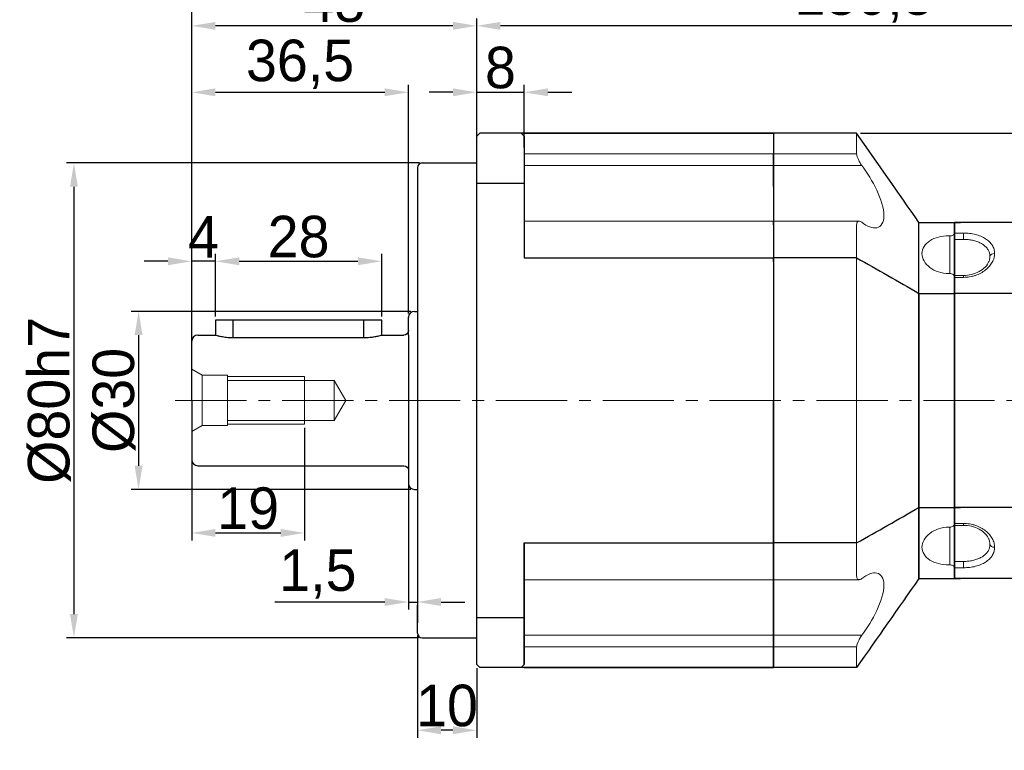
# Model space of a CAD drawing. Header units: millimetres. Extents: x 6034 to 6683, y -894 to -437.
# Tile 4 of 9: x 6212 to 6378, y -665 to -542. Entities that reach past the tile are written whole.
import ezdxf

# ---------------------------------------------------------------- set-up
doc = ezdxf.new("R2010")
doc.units = ezdxf.units.MM
doc.header["$PDSIZE"] = -5
doc.linetypes.add('点画线', pattern=[18, 12, -2, 2, -2])
doc.layers.get('0').update_dxf_attribs({"lineweight": 18})
doc.layers.get('Defpoints').update_dxf_attribs({"lineweight": 18})
for name, color, linetype, lineweight in [('7中心线层', 7, '点画线', 18), ('尺寸线层', 3, 'Continuous', 18), ('粗实线', 7, 'Continuous', 40), ('细实线', 7, 'Continuous', 18)]:
    doc.layers.add(name, color=color, linetype=linetype, lineweight=lineweight)
doc.styles.add('工程字', font='txt')
doc.dimstyles.new('ISO-25', dxfattribs={"dimtxt": 7, "dimasz": 4, "dimexe": 1.25, "dimexo": 0.625, "dimtad": 1, "dimtxsty": '工程字', "dimcen": 2, "dimdle": 8, "dimadec": 0, "dimazin": 0, "dimtfac": 1, "dimtmove": 0, "dimatfit": 3, "dimfxl": 1, "dimarcsym": 0})

# ---------------------------------------------------------------- blocks, each defined once
blk = doc.blocks.new('*D92')
at = {"layer": 'Defpoints', "color": 0}
for p in [(6241.35, -529.71), (6241.35, -595.47), (6449.85, -628.08)]:
    blk.add_point(p, dxfattribs=at)
at = {"layer": '尺寸线层', "color": 0, "lineweight": -2}
for p, q in [((6241.35, -594.84), (6241.35, -528.46)), ((6449.85, -627.46), (6449.85, -528.46)), ((6445.85, -529.71), (6245.35, -529.71))]:
    blk.add_line(p, q, dxfattribs=at)
at = {"layer": '尺寸线层', "color": 0}
for points in [[(6245.35, -529.05), (6245.35, -530.38), (6241.35, -529.71)], [(6445.85, -530.38), (6445.85, -529.05), (6449.85, -529.71)]]:
    blk.add_solid(points, dxfattribs=at)
at = {"layer": '尺寸线层', "color": 0, "insert": (6345.6, -525), "char_height": 7, "attachment_point": 5, "style": '工程字'}
blk.add_mtext('208,5', dxfattribs=at)
blk = doc.blocks.new('*D93')
at = {"layer": 'Defpoints', "color": 0}
for p in [(6289.35, -542.86), (6289.35, -561.47), (6419.85, -605.97)]:
    blk.add_point(p, dxfattribs=at)
at = {"layer": '尺寸线层', "color": 0, "lineweight": -2}
for p, q in [((6289.35, -560.84), (6289.35, -541.61)), ((6419.85, -605.34), (6419.85, -541.61)), ((6415.85, -542.86), (6293.35, -542.86))]:
    blk.add_line(p, q, dxfattribs=at)
at = {"layer": '尺寸线层', "color": 0}
for points in [[(6293.35, -542.2), (6293.35, -543.53), (6289.35, -542.86)], [(6415.85, -543.53), (6415.85, -542.2), (6419.85, -542.86)]]:
    blk.add_solid(points, dxfattribs=at)
at = {"layer": '尺寸线层', "color": 0, "insert": (6354.6, -538.15), "char_height": 7, "attachment_point": 5, "style": '工程字'}
blk.add_mtext('130,5', dxfattribs=at)
blk = doc.blocks.new('*D95')
at = {"layer": 'Defpoints', "color": 0}
for p in [(6353.35, -560.97), (6459.35, -692.97), (6502.37, -692.97)]:
    blk.add_point(p, dxfattribs=at)
at = {"layer": '尺寸线层', "color": 0, "lineweight": -2}
for p, q in [((6353.97, -560.97), (6503.62, -560.97)), ((6502.37, -564.97), (6502.37, -688.97)), ((6459.97, -692.97), (6503.62, -692.97))]:
    blk.add_line(p, q, dxfattribs=at)
at = {"layer": '尺寸线层', "color": 0}
for points in [[(6503.04, -564.97), (6501.71, -564.97), (6502.37, -560.97)], [(6501.71, -688.97), (6503.04, -688.97), (6502.37, -692.97)]]:
    blk.add_solid(points, dxfattribs=at)
at = {"layer": '尺寸线层', "color": 0, "insert": (6498.25, -626.97), "char_height": 7, "attachment_point": 5, "rotation": 90, "style": '工程字'}
blk.add_mtext('132', dxfattribs=at)
blk = doc.blocks.new('*D97')
at = {"layer": 'Defpoints', "color": 0}
for p in [(6278.85, -590.97), (6232.4, -620.97), (6278.85, -620.97)]:
    blk.add_point(p, dxfattribs=at)
at = {"layer": '尺寸线层', "color": 0, "lineweight": -2}
for p, q in [((6278.23, -590.97), (6231.15, -590.97)), ((6232.4, -594.97), (6232.4, -616.97)), ((6278.23, -620.97), (6231.15, -620.97))]:
    blk.add_line(p, q, dxfattribs=at)
at = {"layer": '尺寸线层', "color": 0}
for points in [[(6233.06, -594.97), (6231.73, -594.97), (6232.4, -590.97)], [(6231.73, -616.97), (6233.06, -616.97), (6232.4, -620.97)]]:
    blk.add_solid(points, dxfattribs=at)
at = {"layer": '尺寸线层', "color": 0, "insert": (6228.27, -605.97), "char_height": 7, "attachment_point": 5, "rotation": 90, "style": '工程字'}
blk.add_mtext('%%C30', dxfattribs=at)
blk = doc.blocks.new('*D98')
at = {"layer": 'Defpoints', "color": 0}
for p in [(6241.35, -582.53), (6245.35, -592.47), (6241.35, -595.47)]:
    blk.add_point(p, dxfattribs=at)
at = {"layer": '尺寸线层', "color": 0, "lineweight": -2}
for p, q in [((6241.35, -594.84), (6241.35, -581.28)), ((6245.35, -591.84), (6245.35, -581.28)), ((6237.35, -582.53), (6233.35, -582.53)), ((6245.35, -582.53), (6241.35, -582.53)), ((6249.35, -582.53), (6253.35, -582.53))]:
    blk.add_line(p, q, dxfattribs=at)
at = {"layer": '尺寸线层', "color": 0}
for points in [[(6237.35, -583.2), (6237.35, -581.87), (6241.35, -582.53)], [(6249.35, -581.87), (6249.35, -583.2), (6245.35, -582.53)]]:
    blk.add_solid(points, dxfattribs=at)
at = {"layer": '尺寸线层', "color": 0, "insert": (6243.35, -578.41), "char_height": 7, "attachment_point": 5, "style": '工程字'}
blk.add_mtext('4', dxfattribs=at)
blk = doc.blocks.new('*D99')
at = {"layer": 'Defpoints', "color": 0}
for p in [(6273.35, -582.53), (6245.35, -592.47), (6273.35, -592.47)]:
    blk.add_point(p, dxfattribs=at)
at = {"layer": '尺寸线层', "color": 0, "lineweight": -2}
for p, q in [((6245.35, -591.84), (6245.35, -581.28)), ((6273.35, -591.84), (6273.35, -581.28)), ((6249.35, -582.53), (6269.35, -582.53))]:
    blk.add_line(p, q, dxfattribs=at)
at = {"layer": '尺寸线层', "color": 0}
for points in [[(6249.35, -581.87), (6249.35, -583.2), (6245.35, -582.53)], [(6269.35, -583.2), (6269.35, -581.87), (6273.35, -582.53)]]:
    blk.add_solid(points, dxfattribs=at)
at = {"layer": '尺寸线层', "color": 0, "insert": (6259.35, -578.41), "char_height": 7, "attachment_point": 5, "style": '工程字'}
blk.add_mtext('28', dxfattribs=at)
blk = doc.blocks.new('*D100')
at = {"layer": 'Defpoints', "color": 0}
for p in [(6280.35, -565.97), (6221.51, -645.97), (6280.15, -645.97)]:
    blk.add_point(p, dxfattribs=at)
at = {"layer": '尺寸线层', "color": 0, "lineweight": -2}
for p, q in [((6279.73, -565.97), (6220.26, -565.97)), ((6221.51, -569.97), (6221.51, -641.97)), ((6279.53, -645.97), (6220.26, -645.97))]:
    blk.add_line(p, q, dxfattribs=at)
at = {"layer": '尺寸线层', "color": 0}
for points in [[(6222.17, -569.97), (6220.84, -569.97), (6221.51, -565.97)], [(6220.84, -641.97), (6222.17, -641.97), (6221.51, -645.97)]]:
    blk.add_solid(points, dxfattribs=at)
at = {"layer": '尺寸线层', "color": 0, "insert": (6217.38, -605.97), "char_height": 7, "attachment_point": 5, "rotation": 90, "style": '工程字'}
blk.add_mtext('%%C80h7', dxfattribs=at)
blk = doc.blocks.new('*D101')
at = {"layer": 'Defpoints', "color": 0}
for p in [(6279.35, -644.97), (6289.35, -650.47), (6279.35, -661.55)]:
    blk.add_point(p, dxfattribs=at)
at = {"layer": '尺寸线层', "color": 0, "lineweight": -2}
for p, q in [((6279.35, -645.59), (6279.35, -662.8)), ((6289.35, -651.09), (6289.35, -662.8)), ((6285.35, -661.55), (6283.35, -661.55))]:
    blk.add_line(p, q, dxfattribs=at)
at = {"layer": '尺寸线层', "color": 0}
for points in [[(6283.35, -660.88), (6283.35, -662.22), (6279.35, -661.55)], [(6285.35, -662.22), (6285.35, -660.88), (6289.35, -661.55)]]:
    blk.add_solid(points, dxfattribs=at)
at = {"layer": '尺寸线层', "color": 0, "insert": (6284.35, -657.42), "char_height": 7, "attachment_point": 5, "style": '工程字'}
blk.add_mtext('10', dxfattribs=at)
blk = doc.blocks.new('*D102')
at = {"layer": 'Defpoints', "color": 0}
for p in [(6241.35, -542.86), (6289.35, -564.47), (6241.35, -598.47)]:
    blk.add_point(p, dxfattribs=at)
at = {"layer": '尺寸线层', "color": 0, "lineweight": -2}
for p, q in [((6241.35, -597.84), (6241.35, -541.61)), ((6289.35, -563.84), (6289.35, -541.61)), ((6285.35, -542.86), (6245.35, -542.86))]:
    blk.add_line(p, q, dxfattribs=at)
at = {"layer": '尺寸线层', "color": 0}
for points in [[(6245.35, -542.2), (6245.35, -543.53), (6241.35, -542.86)], [(6285.35, -543.53), (6285.35, -542.2), (6289.35, -542.86)]]:
    blk.add_solid(points, dxfattribs=at)
at = {"layer": '尺寸线层', "color": 0, "insert": (6265.35, -538.74), "char_height": 7, "attachment_point": 5, "style": '工程字'}
blk.add_mtext('48', dxfattribs=at)
blk = doc.blocks.new('*D103')
at = {"layer": 'Defpoints', "color": 0}
for p in [(6297.35, -554.06), (6289.35, -564.47), (6297.35, -563.97)]:
    blk.add_point(p, dxfattribs=at)
at = {"layer": '尺寸线层', "color": 0, "lineweight": -2}
for p, q in [((6289.35, -563.84), (6289.35, -552.81)), ((6297.35, -563.34), (6297.35, -552.81)), ((6285.35, -554.06), (6281.35, -554.06)), ((6289.35, -554.06), (6297.35, -554.06)), ((6301.35, -554.06), (6305.35, -554.06))]:
    blk.add_line(p, q, dxfattribs=at)
at = {"layer": '尺寸线层', "color": 0}
for points in [[(6285.35, -554.72), (6285.35, -553.39), (6289.35, -554.06)], [(6301.35, -553.39), (6301.35, -554.72), (6297.35, -554.06)]]:
    blk.add_solid(points, dxfattribs=at)
at = {"layer": '尺寸线层', "color": 0, "insert": (6293.35, -549.93), "char_height": 7, "attachment_point": 5, "style": '工程字'}
blk.add_mtext('8', dxfattribs=at)
blk = doc.blocks.new('*D111')
at = {"layer": 'Defpoints', "color": 0}
for p in [(6277.85, -554.06), (6277.85, -591.97), (6241.35, -595.47)]:
    blk.add_point(p, dxfattribs=at)
at = {"layer": '尺寸线层', "color": 0, "lineweight": -2}
for p, q in [((6241.35, -594.84), (6241.35, -552.81)), ((6277.85, -591.34), (6277.85, -552.81)), ((6245.35, -554.06), (6273.85, -554.06))]:
    blk.add_line(p, q, dxfattribs=at)
at = {"layer": '尺寸线层', "color": 0}
for points in [[(6245.35, -553.39), (6245.35, -554.72), (6241.35, -554.06)], [(6273.85, -554.72), (6273.85, -553.39), (6277.85, -554.06)]]:
    blk.add_solid(points, dxfattribs=at)
at = {"layer": '尺寸线层', "color": 0, "insert": (6259.6, -549.34), "char_height": 7, "attachment_point": 5, "style": '工程字'}
blk.add_mtext('36,5', dxfattribs=at)
blk = doc.blocks.new('*D123')
at = {"layer": 'Defpoints', "color": 0}
for p in [(6241.35, -517.1), (6241.35, -595.97), (6459.85, -664.47)]:
    blk.add_point(p, dxfattribs=at)
at = {"layer": '尺寸线层', "color": 0, "lineweight": -2}
for p, q in [((6241.35, -595.34), (6241.35, -515.85)), ((6455.85, -517.1), (6245.35, -517.1)), ((6459.85, -663.84), (6459.85, -515.85))]:
    blk.add_line(p, q, dxfattribs=at)
at = {"layer": '尺寸线层', "color": 0}
for points in [[(6245.35, -516.44), (6245.35, -517.77), (6241.35, -517.1)], [(6455.85, -517.77), (6455.85, -516.44), (6459.85, -517.1)]]:
    blk.add_solid(points, dxfattribs=at)
at = {"layer": '尺寸线层', "color": 0, "insert": (6350.6, -512.39), "char_height": 7, "attachment_point": 5, "style": '工程字'}
blk.add_mtext('218,5', dxfattribs=at)
blk = doc.blocks.new('*D124')
at = {"layer": 'Defpoints', "color": 0}
for p in [(6260.35, -609.97), (6241.35, -613.11), (6260.35, -628.3)]:
    blk.add_point(p, dxfattribs=at)
at = {"layer": '尺寸线层', "color": 0, "lineweight": -2}
for p, q in [((6260.35, -610.59), (6260.35, -629.55)), ((6241.35, -613.73), (6241.35, -629.55)), ((6245.35, -628.3), (6256.35, -628.3))]:
    blk.add_line(p, q, dxfattribs=at)
at = {"layer": '尺寸线层', "color": 0}
for points in [[(6245.35, -627.63), (6245.35, -628.96), (6241.35, -628.3)], [(6256.35, -628.96), (6256.35, -627.63), (6260.35, -628.3)]]:
    blk.add_solid(points, dxfattribs=at)
at = {"layer": '尺寸线层', "color": 0, "insert": (6250.85, -624.17), "char_height": 7, "attachment_point": 5, "style": '工程字'}
blk.add_mtext('19', dxfattribs=at)
blk = doc.blocks.new('*D125')
at = {"layer": 'Defpoints', "color": 0}
for p in [(6277.85, -618.86), (6279.35, -618.86), (6279.35, -639.94)]:
    blk.add_point(p, dxfattribs=at)
at = {"layer": '尺寸线层', "color": 0, "lineweight": -2}
for p, q in [((6277.85, -619.49), (6277.85, -641.19)), ((6279.35, -619.49), (6279.35, -641.19)), ((6273.85, -639.94), (6255.34, -639.94)), ((6277.85, -639.94), (6279.35, -639.94)), ((6283.35, -639.94), (6287.35, -639.94))]:
    blk.add_line(p, q, dxfattribs=at)
at = {"layer": '尺寸线层', "color": 0}
for points in [[(6273.85, -640.6), (6273.85, -639.27), (6277.85, -639.94)], [(6283.35, -639.27), (6283.35, -640.6), (6279.35, -639.94)]]:
    blk.add_solid(points, dxfattribs=at)
at = {"layer": '尺寸线层', "color": 0, "insert": (6262.6, -635.22), "char_height": 7, "attachment_point": 5, "style": '工程字'}
blk.add_mtext('1,5', dxfattribs=at)

msp = doc.modelspace()

# ---------------------------------------------------------------- linework, layer by layer
for p, q in [((6353.3501, -564.422), (6353.3501, -560.9731)), ((6297.3501, -564.422), (6339.3501, -564.422)), ((6353.3501, -564.422), (6339.3501, -564.422)), ((6297.3501, -566.3961), (6339.3501, -566.3961)), ((6354.2279, -566.3961), (6339.3501, -566.3961)), ((6339.3501, -575.7603), (6297.3501, -575.7603)), ((6353.7586, -575.7603), (6339.3501, -575.7603)), ((6353.3501, -581.9603), (6353.3501, -576.3904)), ((6369.0501, -578.2491), (6368.8501, -578.2491)), ((6369.0501, -581.2199), (6369.0501, -578.2491)), ((6369.8501, -578.8342), (6369.8501, -577.7656)), ((6369.8501, -577.7656), (6371.3501, -577.7656)), ((6369.8501, -578.4102), (6369.8501, -577.7656)), ((6369.8501, -577.7668), (6369.8501, -585.2584)), ((6369.8501, -578.8342), (6369.8501, -578.4102)), ((6371.3501, -578.4102), (6371.3501, -577.7656)), ((6371.3501, -578.8342), (6371.3501, -578.4102)), ((6369.8501, -578.8342), (6369.8501, -578.8352)), ((6371.3501, -578.8342), (6369.8501, -578.8342)), ((6369.8501, -578.8342), (6369.8501, -581.2187)), ((6371.3501, -578.8342), (6369.8501, -578.8342)), ((6369.8501, -578.8342), (6369.8501, -581.2187)), ((6353.347, -629.9687), (6353.347, -581.9687)), ((6369.0501, -584.591), (6369.0501, -581.2199)), ((6369.8501, -584.9159), (6369.8501, -581.2187)), ((6369.8501, -584.9159), (6369.8501, -581.2187)), ((6368.8501, -584.5999), (6369.0501, -584.5999)), ((6371.3501, -584.9131), (6369.8501, -584.9131)), ((6369.8501, -584.9131), (6369.8501, -584.9144)), ((6371.3501, -584.9131), (6369.8501, -584.9131)), ((6369.8501, -585.2393), (6369.8501, -584.9131)), ((6371.3501, -585.2393), (6369.8501, -585.2393)), ((6371.3501, -584.9131), (6371.3501, -585.2393)), ((6369.8501, -634.1705), (6369.8501, -626.6789)), ((6371.3501, -626.698), (6369.8501, -626.698)), ((6369.8501, -626.698), (6369.8501, -627.0242)), ((6371.3501, -627.0242), (6371.3501, -626.698)), ((6368.8501, -627.3374), (6369.0501, -627.3374)), ((6369.0501, -627.3463), (6369.0501, -630.7174)), ((6369.8501, -627.0214), (6369.8501, -630.7186)), ((6369.8501, -627.0214), (6369.8501, -630.7186)), ((6369.8501, -627.0242), (6369.8501, -627.0229)), ((6371.3501, -627.0242), (6369.8501, -627.0242)), ((6371.3501, -627.0242), (6369.8501, -627.0242)), ((6353.3501, -629.977), (6353.3501, -635.5469)), ((6369.0501, -630.7174), (6369.0501, -633.6882)), ((6369.8501, -633.1031), (6369.8501, -630.7186)), ((6369.8501, -633.1031), (6369.8501, -630.7186)), ((6369.8501, -633.1031), (6369.8501, -633.1021)), ((6371.3501, -633.1031), (6369.8501, -633.1031)), ((6369.8501, -633.1031), (6369.8501, -634.1717)), ((6371.3501, -633.1031), (6369.8501, -633.1031)), ((6369.8501, -633.1031), (6369.8501, -633.5271)), ((6369.8501, -633.5271), (6369.8501, -634.1717)), ((6371.3501, -633.1031), (6371.3501, -633.5271)), ((6371.3501, -633.5271), (6371.3501, -634.1717)), ((6369.0501, -633.6882), (6368.8501, -633.6882)), ((6369.8501, -634.1717), (6371.3501, -634.1717)), ((6339.3501, -636.177), (6297.3501, -636.177)), ((6353.7586, -636.177), (6339.3501, -636.177)), ((6297.3501, -645.5412), (6339.3501, -645.5412)), ((6354.2279, -645.5412), (6339.3501, -645.5412)), ((6297.3501, -647.5153), (6339.3501, -647.5153)), ((6353.3501, -647.5153), (6339.3501, -647.5153)), ((6353.3501, -647.5153), (6353.3501, -650.9642))]:
    msp.add_line(p, q)
at = {"color": 3}
for p, q in [((6339.3501, -564.422), (6339.3501, -566.3961)), ((6339.3501, -569.9062), (6339.3501, -575.7604)), ((6339.3501, -642.0311), (6339.3501, -636.1769)), ((6339.3501, -647.5153), (6339.3501, -645.5412))]:
    msp.add_line(p, q, dxfattribs=at)
at = {"color": 0}
for p, q in [((6241.3501, -600.7187), (6243.0821, -601.7187)), ((6243.0821, -601.7187), (6247.3501, -601.7187)), ((6243.0821, -601.7187), (6243.0821, -610.2187)), ((6247.3501, -605.9687), (6247.3501, -601.7187)), ((6260.3501, -605.9687), (6260.3501, -601.9687)), ((6247.3501, -602.5937), (6265.3501, -602.5937)), ((6267.2986, -605.9687), (6265.3501, -602.5937)), ((6265.3501, -602.5937), (6265.3501, -609.3437)), ((6247.3501, -605.9687), (6247.3501, -610.2187)), ((6260.3501, -605.9687), (6260.3501, -609.9687)), ((6267.2986, -605.9687), (6265.3501, -609.3437)), ((6241.3501, -611.2187), (6243.0821, -610.2187)), ((6243.0821, -610.2187), (6247.3501, -610.2187)), ((6247.3501, -609.3437), (6265.3501, -609.3437))]:
    msp.add_line(p, q, dxfattribs=at)
at = {"extrusion": (0, 0, -1)}
msp.add_arc((-6277.0501, -617.7687), 0.8, 90, 180, dxfattribs=at)
msp.add_ellipse((6376.5893, -581.7844), major_axis=(-0.8, 0), ratio=0.70714216, start_param=4.71238898, end_param=6.13166277)
msp.add_ellipse((6376.5893, -630.1529), major_axis=(-0.8, 0), ratio=0.70714216, start_param=4.71238898, end_param=6.13166277, dxfattribs=at)
at = {"color": 3}
for points in [[(6353.347, -560.9687), (6353.3501, -560.9731)], [(6353.347, -650.9687), (6353.3501, -650.9642)]]:
    msp.add_open_spline(points, degree=1, dxfattribs=at)
for points, knots in [([(6353.7538, -565.6439), (6353.6702, -565.4848), (6353.5933, -565.3192), (6353.467, -564.9997), (6353.4163, -564.8409), (6353.3624, -564.5974), (6353.3501, -564.5013), (6353.3501, -564.422)], [0, 0, 0, 0, 0.36128256, 0.36128256, 0.72584663, 0.72584663, 1, 1, 1, 1]), ([(6354.2279, -566.3961), (6354.0891, -566.2117), (6353.9502, -565.9989), (6353.8016, -565.7335), (6353.7774, -565.6889), (6353.7538, -565.6439)], [0, 0, 0, 0, 0.83619191, 0.83619191, 1, 1, 1, 1]), ([(6354.2279, -566.3961), (6355.1465, -567.6165), (6356.0337, -569.0441), (6357.4428, -572.0496), (6357.9392, -573.6492), (6357.9484, -576.0271), (6357.4577, -576.7284), (6356.0474, -577.0195), (6355.1482, -576.6712), (6354.2279, -575.9625)], [0, 0, 0, 0, 0.25, 0.25, 0.5, 0.5, 0.75, 0.75, 1, 1, 1, 1]), ([(6353.3501, -576.3904), (6353.3501, -576.2693), (6353.3647, -576.1598), (6353.4192, -575.9819), (6353.4596, -575.9109), (6353.5613, -575.8074), (6353.6247, -575.7758), (6353.7741, -575.7523), (6353.8638, -575.7664), (6354.0441, -575.8372), (6354.1358, -575.8916), (6354.2279, -575.9625)], [0, 0, 0, 0, 0.18546656, 0.18546656, 0.37016298, 0.37016298, 0.56554902, 0.56554902, 0.79030418, 0.79030418, 1, 1, 1, 1]), ([(6368.8501, -584.5999), (6367.6607, -584.5999), (6366.4981, -584.2083), (6364.8382, -582.9315), (6364.351, -582.0527), (6364.3492, -580.392), (6364.8262, -579.6146), (6366.5055, -578.5372), (6367.6607, -578.2491), (6368.8501, -578.2491)], [0, 0, 0, 0, 0.25, 0.25, 0.5, 0.5, 0.75, 0.75, 1, 1, 1, 1]), ([(6369.0501, -578.2491), (6369.1395, -578.2491), (6369.2301, -578.2396), (6369.3988, -578.2036), (6369.4792, -578.1764), (6369.6189, -578.1087), (6369.6801, -578.0671), (6369.7752, -577.9757), (6369.8103, -577.9246), (6369.8433, -577.8378), (6369.8501, -577.8021), (6369.8501, -577.7668)], [0, 0, 0, 0, 0.2143224, 0.2143224, 0.42863399, 0.42863399, 0.64311821, 0.64311821, 0.85802637, 0.85802637, 1, 1, 1, 1]), ([(6371.3501, -577.7656), (6371.6962, -577.7775), (6372.3878, -577.8013), (6373.3825, -577.9924), (6374.2947, -578.2922), (6375.0916, -578.7057), (6375.7436, -579.2196), (6376.2236, -579.8225), (6376.5316, -580.4934), (6376.5701, -580.9771), (6376.5893, -581.2187)], [0, 0, 0, 0, 0.12540154, 0.25052014, 0.37544855, 0.50016498, 0.6253988, 0.74996809, 0.87515915, 1, 1, 1, 1]), ([(6375.7438, -581.2187), (6375.7199, -581.1309), (6375.6721, -580.9548), (6375.519, -580.6181), (6375.2485, -580.2235), (6374.8013, -579.8087), (6374.2476, -579.4595), (6373.6057, -579.1827), (6372.894, -578.9836), (6372.1349, -578.8576), (6371.6117, -578.842), (6371.3501, -578.8342)], [0, 0, 0, 0, 0.06228322, 0.12499718, 0.24982813, 0.37491214, 0.49956423, 0.62477042, 0.74929511, 0.8746204, 1, 1, 1, 1]), ([(6375.7438, -581.2187), (6375.7199, -581.1309), (6375.6721, -580.9548), (6375.519, -580.6181), (6375.2485, -580.2235), (6374.8013, -579.8087), (6374.2476, -579.4595), (6373.6057, -579.1827), (6372.894, -578.9836), (6372.1349, -578.8576), (6371.6117, -578.842), (6371.3501, -578.8342)], [0, 0, 0, 0, 0.06228322, 0.12499718, 0.24982813, 0.37491214, 0.49956423, 0.62477042, 0.74929511, 0.8746204, 1, 1, 1, 1]), ([(6376.5893, -581.2187), (6376.5893, -581.4648), (6376.5558, -581.7121), (6376.4217, -582.2084), (6376.3223, -582.4527), (6376.1278, -582.8086), (6376.0553, -582.9257), (6375.8946, -583.1566), (6375.8059, -583.2709), (6375.5206, -583.6023), (6375.3049, -583.8085), (6374.8231, -584.1904), (6374.5539, -584.3672), (6373.9847, -584.6732), (6373.6834, -584.8039), (6373.2062, -584.965), (6373.042, -585.013), (6372.7116, -585.0949), (6372.5449, -585.129), (6372.0404, -585.2112), (6371.6983, -585.2393), (6371.3501, -585.2393)], [0, 0, 0, 0, 0.125, 0.125, 0.25, 0.25, 0.3125, 0.3125, 0.375, 0.375, 0.5, 0.5, 0.625, 0.625, 0.75, 0.75, 0.8125, 0.8125, 0.875, 0.875, 1, 1, 1, 1]), ([(6375.7985, -581.699), (6375.7965, -581.6239), (6375.7923, -581.4616), (6375.7608, -581.3036), (6375.7438, -581.2187)], [0, 0, 0, 0, 0.46269923, 1, 1, 1, 1]), ([(6375.7985, -581.699), (6375.7965, -581.6239), (6375.7923, -581.4616), (6375.7608, -581.3036), (6375.7438, -581.2187)], [0, 0, 0, 0, 0.46269923, 1, 1, 1, 1]), ([(6375.6406, -582.5362), (6375.5002, -582.8853), (6375.0862, -583.5092), (6374.0369, -584.3047), (6372.7408, -584.8018), (6371.8238, -584.9086), (6371.3501, -584.9131)], [0, 0, 0, 0, 0.26542435, 0.52104108, 0.76614927, 1, 1, 1, 1]), ([(6375.6406, -582.5362), (6375.5002, -582.8853), (6375.0862, -583.5092), (6374.0369, -584.3047), (6372.7408, -584.8018), (6371.8238, -584.9086), (6371.3501, -584.9131)], [0, 0, 0, 0, 0.26542435, 0.52104108, 0.76614927, 1, 1, 1, 1]), ([(6375.6086, -582.6223), (6375.6505, -582.5225), (6375.6985, -582.3833), (6375.7299, -582.2439), (6375.7375, -582.2051)], [0, 0, 0, 0, 0.72241735, 1, 1, 1, 1]), ([(6375.6086, -582.6223), (6375.6505, -582.5225), (6375.6985, -582.3833), (6375.7299, -582.2439), (6375.7375, -582.2051)], [0, 0, 0, 0, 0.72241735, 1, 1, 1, 1]), ([(6369.8501, -585.2406), (6369.8501, -585.1681), (6369.8346, -585.0949), (6369.7751, -584.9589), (6369.7303, -584.8943), (6369.618, -584.7824), (6369.549, -584.7336), (6369.3968, -584.6582), (6369.3115, -584.6305), (6369.1671, -584.605), (6369.1084, -584.5999), (6369.0501, -584.5999)], [0, 0, 0, 0, 0.21558665, 0.21558665, 0.43119487, 0.43119487, 0.64647584, 0.64647584, 0.86125622, 0.86125622, 1, 1, 1, 1]), ([(6369.8501, -626.6967), (6369.8501, -626.7692), (6369.8346, -626.8424), (6369.7751, -626.9784), (6369.7303, -627.043), (6369.618, -627.1549), (6369.549, -627.2037), (6369.3968, -627.2791), (6369.3115, -627.3068), (6369.1671, -627.3323), (6369.1084, -627.3374), (6369.0501, -627.3374)], [0, 0, 0, 0, 0.21558665, 0.21558665, 0.43119487, 0.43119487, 0.64647584, 0.64647584, 0.86125622, 0.86125622, 1, 1, 1, 1]), ([(6376.5893, -630.7186), (6376.5893, -630.4725), (6376.5558, -630.2252), (6376.4217, -629.7289), (6376.3223, -629.4846), (6376.1278, -629.1287), (6376.0553, -629.0116), (6375.8946, -628.7807), (6375.8059, -628.6664), (6375.5206, -628.335), (6375.3049, -628.1288), (6374.8231, -627.7469), (6374.5539, -627.5701), (6373.9847, -627.2641), (6373.6834, -627.1334), (6373.2062, -626.9723), (6373.042, -626.9243), (6372.7116, -626.8424), (6372.5449, -626.8083), (6372.0404, -626.7261), (6371.6983, -626.698), (6371.3501, -626.698)], [0, 0, 0, 0, 0.125, 0.125, 0.25, 0.25, 0.3125, 0.3125, 0.375, 0.375, 0.5, 0.5, 0.625, 0.625, 0.75, 0.75, 0.8125, 0.8125, 0.875, 0.875, 1, 1, 1, 1]), ([(6368.8501, -627.3374), (6367.6607, -627.3374), (6366.4981, -627.729), (6364.8382, -629.0058), (6364.351, -629.8846), (6364.3492, -631.5453), (6364.8262, -632.3227), (6366.5055, -633.4001), (6367.6607, -633.6882), (6368.8501, -633.6882)], [0, 0, 0, 0, 0.25, 0.25, 0.5, 0.5, 0.75, 0.75, 1, 1, 1, 1]), ([(6375.6406, -629.4011), (6375.5002, -629.052), (6375.0862, -628.4281), (6374.0369, -627.6326), (6372.7408, -627.1355), (6371.8238, -627.0287), (6371.3501, -627.0242)], [0, 0, 0, 0, 0.26542435, 0.52104108, 0.76614927, 1, 1, 1, 1]), ([(6375.6406, -629.4011), (6375.5002, -629.052), (6375.0862, -628.4281), (6374.0369, -627.6326), (6372.7408, -627.1355), (6371.8238, -627.0287), (6371.3501, -627.0242)], [0, 0, 0, 0, 0.26542435, 0.52104108, 0.76614927, 1, 1, 1, 1]), ([(6375.6086, -629.315), (6375.6505, -629.4148), (6375.6985, -629.554), (6375.7299, -629.6934), (6375.7375, -629.7322)], [0, 0, 0, 0, 0.72241735, 1, 1, 1, 1]), ([(6375.6086, -629.315), (6375.6505, -629.4148), (6375.6985, -629.554), (6375.7299, -629.6934), (6375.7375, -629.7322)], [0, 0, 0, 0, 0.72241735, 1, 1, 1, 1]), ([(6375.7438, -630.7186), (6375.7199, -630.8064), (6375.6721, -630.9825), (6375.519, -631.3192), (6375.2485, -631.7138), (6374.8013, -632.1286), (6374.2476, -632.4778), (6373.6057, -632.7546), (6372.894, -632.9537), (6372.1349, -633.0797), (6371.6117, -633.0953), (6371.3501, -633.1031)], [0, 0, 0, 0, 0.06228322, 0.12499718, 0.24982813, 0.37491214, 0.49956423, 0.62477042, 0.74929511, 0.8746204, 1, 1, 1, 1]), ([(6371.3501, -634.1717), (6371.6962, -634.1598), (6372.3878, -634.136), (6373.3825, -633.9449), (6374.2947, -633.6451), (6375.0916, -633.2316), (6375.7436, -632.7177), (6376.2236, -632.1148), (6376.5316, -631.4439), (6376.5701, -630.9602), (6376.5893, -630.7186)], [0, 0, 0, 0, 0.12540154, 0.25052014, 0.37544855, 0.50016498, 0.6253988, 0.74996809, 0.87515915, 1, 1, 1, 1]), ([(6375.7438, -630.7186), (6375.7199, -630.8064), (6375.6721, -630.9825), (6375.519, -631.3192), (6375.2485, -631.7138), (6374.8013, -632.1286), (6374.2476, -632.4778), (6373.6057, -632.7546), (6372.894, -632.9537), (6372.1349, -633.0797), (6371.6117, -633.0953), (6371.3501, -633.1031)], [0, 0, 0, 0, 0.06228322, 0.12499718, 0.24982813, 0.37491214, 0.49956423, 0.62477042, 0.74929511, 0.8746204, 1, 1, 1, 1]), ([(6375.7985, -630.2383), (6375.7965, -630.3134), (6375.7923, -630.4757), (6375.7608, -630.6337), (6375.7438, -630.7186)], [0, 0, 0, 0, 0.46269923, 1, 1, 1, 1]), ([(6375.7985, -630.2383), (6375.7965, -630.3134), (6375.7923, -630.4757), (6375.7608, -630.6337), (6375.7438, -630.7186)], [0, 0, 0, 0, 0.46269923, 1, 1, 1, 1]), ([(6354.2279, -645.5412), (6355.1465, -644.3208), (6356.0337, -642.8932), (6357.4428, -639.8877), (6357.9392, -638.2881), (6357.9484, -635.9102), (6357.4577, -635.2089), (6356.0474, -634.9178), (6355.1482, -635.2661), (6354.2279, -635.9748)], [0, 0, 0, 0, 0.25, 0.25, 0.5, 0.5, 0.75, 0.75, 1, 1, 1, 1]), ([(6369.0501, -633.6882), (6369.1395, -633.6882), (6369.2301, -633.6977), (6369.3988, -633.7337), (6369.4792, -633.7609), (6369.6189, -633.8286), (6369.6801, -633.8702), (6369.7752, -633.9616), (6369.8103, -634.0127), (6369.8433, -634.0995), (6369.8501, -634.1352), (6369.8501, -634.1705)], [0, 0, 0, 0, 0.2143224, 0.2143224, 0.42863399, 0.42863399, 0.64311821, 0.64311821, 0.85802637, 0.85802637, 1, 1, 1, 1]), ([(6353.3501, -635.5469), (6353.3501, -635.668), (6353.3647, -635.7775), (6353.4192, -635.9554), (6353.4596, -636.0264), (6353.5613, -636.1299), (6353.6247, -636.1615), (6353.7741, -636.185), (6353.8638, -636.1709), (6354.0441, -636.1001), (6354.1358, -636.0457), (6354.2279, -635.9748)], [0, 0, 0, 0, 0.18546656, 0.18546656, 0.37016298, 0.37016298, 0.56554902, 0.56554902, 0.79030418, 0.79030418, 1, 1, 1, 1]), ([(6353.7538, -646.2934), (6353.6702, -646.4525), (6353.5933, -646.6181), (6353.467, -646.9376), (6353.4163, -647.0964), (6353.3624, -647.3399), (6353.3501, -647.436), (6353.3501, -647.5153)], [0, 0, 0, 0, 0.36128256, 0.36128256, 0.72584663, 0.72584663, 1, 1, 1, 1]), ([(6354.2279, -645.5412), (6354.0891, -645.7256), (6353.9502, -645.9384), (6353.8016, -646.2038), (6353.7774, -646.2484), (6353.7538, -646.2934)], [0, 0, 0, 0, 0.83619191, 0.83619191, 1, 1, 1, 1])]:
    msp.add_open_spline(points, degree=3, knots=knots)
for points in [[(6375.7375, -582.2051), (6375.771, -582.0366), (6375.7847, -581.8678), (6375.7985, -581.699)], [(6375.7375, -582.2051), (6375.771, -582.0366), (6375.7847, -581.8678), (6375.7985, -581.699)], [(6375.7375, -629.7322), (6375.771, -629.9007), (6375.7847, -630.0695), (6375.7985, -630.2383)], [(6375.7375, -629.7322), (6375.771, -629.9007), (6375.7847, -630.0695), (6375.7985, -630.2383)]]:
    msp.add_open_spline(points, degree=3)
at = {"layer": '7中心线层'}
msp.add_line((6238.5809, -605.9687), (6419.8497, -605.9687), dxfattribs=at)
at = {"layer": '粗实线', "linetype": 'Continuous', "lineweight": 30}
for p, q in [((6289.8501, -560.9687), (6289.3501, -561.4687)), ((6289.3501, -650.4687), (6289.3501, -561.4687)), ((6339.3501, -560.9687), (6289.8501, -560.9687)), ((6296.8501, -560.9687), (6297.3501, -561.4687)), ((6297.3501, -560.9687), (6339.3501, -560.9687)), ((6297.3501, -561.4687), (6297.3501, -581.9687)), ((6339.3501, -560.9687), (6339.3501, -605.9687)), ((6339.3501, -560.9687), (6339.3501, -650.9687)), ((6339.3501, -560.9687), (6339.3501, -564.422)), ((6353.347, -560.9687), (6339.6501, -560.9687)), ((6339.3501, -565.2013), (6339.3501, -564.422)), ((6339.3501, -565.6439), (6339.3501, -565.2013)), ((6279.3501, -566.7689), (6279.3501, -571.4689)), ((6280.1501, -565.9689), (6289.3501, -565.9689)), ((6339.3501, -566.3961), (6339.3501, -565.6439)), ((6339.3501, -569.9062), (6339.3501, -566.3961)), ((6339.3501, -566.3961), (6339.3501, -575.7602)), ((6279.3501, -568.4729), (6279.3501, -643.4644)), ((6289.3501, -569.3763), (6297.3501, -569.3763)), ((6339.3501, -575.7603), (6339.3501, -576.3904)), ((6339.3501, -575.7603), (6339.3501, -575.8271)), ((6339.3501, -576.3904), (6339.3501, -575.8271)), ((6339.3501, -576.3904), (6339.3501, -581.9687)), ((6363.8501, -635.9687), (6363.8501, -575.9687)), ((6363.8501, -575.9687), (6370.8501, -575.9687)), ((6363.8501, -587.9409), (6363.8501, -575.9687)), ((6363.8501, -575.9687), (6369.8501, -575.9687)), ((6369.7001, -575.9687), (6370.0001, -575.9687)), ((6387.8497, -575.9687), (6369.8501, -575.9687)), ((6369.8501, -577.7656), (6369.8501, -575.9687)), ((6369.8501, -635.9687), (6369.8501, -575.9687)), ((6369.8501, -575.9687), (6369.8501, -635.9687)), ((6369.8501, -575.9687), (6369.8501, -635.9687)), ((6369.8501, -577.7668), (6369.8501, -575.9687)), ((6297.3501, -581.9687), (6339.3501, -581.9687)), ((6339.3501, -582.6129), (6339.3501, -581.9686)), ((6353.347, -581.9687), (6339.3501, -581.9686)), ((6339.3501, -581.9687), (6339.3501, -629.9687)), ((6339.3501, -582.6129), (6339.3501, -629.3244)), ((6369.8501, -635.9687), (6369.8501, -584.9159)), ((6369.8501, -587.9409), (6369.8501, -585.2393)), ((6369.8501, -587.9409), (6369.8501, -585.2406)), ((6363.8501, -587.9409), (6369.8501, -587.9409)), ((6363.8501, -587.9409), (6363.8501, -623.9964)), ((6369.8501, -587.9409), (6369.8501, -587.9409)), ((6387.8497, -587.9409), (6369.8501, -587.9409)), ((6369.8501, -587.9409), (6369.8501, -623.9964)), ((6277.8501, -594.9687), (6277.8501, -591.9687)), ((6278.8501, -590.9687), (6279.3501, -590.9687)), ((6245.3501, -592.4686), (6245.3501, -594.9687)), ((6248.3501, -592.4686), (6245.3501, -592.4686)), ((6270.3501, -592.4686), (6248.3501, -592.4686)), ((6248.3501, -595.3856), (6248.3501, -592.4686)), ((6273.3501, -592.4686), (6270.3501, -592.4686)), ((6270.3501, -595.3856), (6270.3501, -592.4686)), ((6273.3501, -594.9687), (6273.3501, -592.4686)), ((6242.3501, -594.9687), (6245.3501, -594.9687)), ((6248.3501, -595.3856), (6270.3501, -595.3856)), ((6273.3501, -594.9687), (6277.0501, -594.9687)), ((6277.8501, -594.9687), (6277.8501, -619.9687)), ((6241.3501, -605.9687), (6241.3501, -595.9687)), ((6241.3501, -605.9687), (6241.3501, -615.9687)), ((6339.3501, -650.9687), (6339.3501, -605.9687)), ((6242.3501, -616.9687), (6277.0501, -616.9687)), ((6278.8501, -620.9687), (6279.3501, -620.9687)), ((6363.8501, -623.9964), (6370.8501, -623.9964)), ((6363.8501, -623.9964), (6369.8501, -623.9964)), ((6363.8501, -623.9964), (6363.8501, -635.9687)), ((6369.8501, -623.9964), (6369.8501, -623.9964)), ((6387.8497, -623.9964), (6369.8501, -623.9964)), ((6369.8501, -623.9964), (6369.8501, -623.9964)), ((6369.8501, -623.9964), (6369.8501, -626.698)), ((6369.8501, -623.9964), (6369.8501, -626.6967)), ((6297.3501, -629.9687), (6297.3501, -650.4687)), ((6297.3501, -650.4687), (6297.3501, -629.9687)), ((6297.3501, -629.9687), (6339.3501, -629.9687)), ((6339.3501, -629.3244), (6339.3501, -629.9687)), ((6339.3501, -635.5469), (6339.3501, -629.9687)), ((6353.347, -629.9687), (6339.3501, -629.9687)), ((6369.8501, -634.1705), (6369.8501, -635.9687)), ((6369.8501, -634.1717), (6369.8501, -635.9687)), ((6339.3501, -636.177), (6339.3501, -635.5469)), ((6339.3501, -635.5469), (6339.3501, -636.1102)), ((6339.3501, -636.177), (6339.3501, -636.1102)), ((6339.3501, -645.5412), (6339.3501, -636.1771)), ((6363.8501, -635.9687), (6370.8501, -635.9687)), ((6363.8501, -635.9687), (6370.8501, -635.9687)), ((6363.8501, -635.9687), (6369.8501, -635.9687)), ((6369.7001, -635.9687), (6370.0001, -635.9687)), ((6369.7001, -635.9687), (6370.0001, -635.9687)), ((6387.8497, -635.9687), (6369.8501, -635.9687)), ((6279.3501, -645.1684), (6279.3501, -640.4684)), ((6289.3501, -642.561), (6297.3501, -642.561)), ((6339.3501, -642.0311), (6339.3501, -645.5412)), ((6280.1501, -645.9684), (6289.3501, -645.9684)), ((6339.3501, -645.5412), (6339.3501, -646.2934)), ((6339.3501, -646.2934), (6339.3501, -646.736)), ((6339.3501, -646.736), (6339.3501, -647.5153)), ((6339.3501, -650.9687), (6339.3501, -647.5153)), ((6289.8501, -650.9687), (6289.3501, -650.4687)), ((6339.3501, -650.9687), (6289.8501, -650.9687)), ((6296.8501, -650.9687), (6297.3501, -650.4687)), ((6297.3501, -650.9687), (6339.3501, -650.9687)), ((6353.347, -650.9687), (6339.6501, -650.9687))]:
    msp.add_line(p, q, dxfattribs=at)
at = {"layer": '粗实线', "color": 0}
msp.add_line((6276.3501, -616.9687), (6276.3501, -616.9687), dxfattribs=at)
msp.add_line((6276.3501, -616.9687), (6276.3501, -616.9687), dxfattribs=at)
at = {"layer": '粗实线', "linetype": 'Continuous', "lineweight": 30}
for centre, radius, start, end in [((6280.1501, -566.7689), 0.8, 90, 180), ((6278.8501, -591.9687), 1, 90, 180), ((6242.3501, -595.9687), 1, 90, 180), ((6242.3501, -615.9687), 1, 180, 270), ((6278.8501, -619.9687), 1, 180, 270), ((6280.1501, -645.1684), 0.8, 180, 270)]:
    msp.add_arc(centre, radius, start, end, dxfattribs=at)
at = {"layer": '粗实线', "linetype": 'Continuous', "lineweight": 30, "extrusion": (0, 0, -1)}
for centre, start, end in [((-6277.0501, -594.1687), 180, 270), ((-6277.0501, -617.7687), 90, 180)]:
    msp.add_arc(centre, 0.8, start, end, dxfattribs=at)
at = {"layer": '粗实线', "linetype": 'Continuous', "lineweight": 30}
for points, degree in [([(6339.6501, -560.9687), (6339.5492, -560.9687), (6339.4492, -560.9687), (6339.3501, -560.9687)], 3), ([(6363.8501, -575.9687), (6360.3574, -570.9806), (6356.8555, -565.9793), (6353.3501, -560.9731)], 3), ([(6369.7001, -575.9687), (6369.7501, -576.0187), (6369.8001, -576.0687), (6369.8501, -576.1187)], 3), ([(6353.3501, -581.9603), (6353.347, -581.9687)], 1), ([(6353.3501, -581.9603), (6356.8555, -583.9247), (6360.3574, -585.9088), (6363.8501, -587.9409)], 3), ([(6353.3501, -629.977), (6356.8555, -628.0126), (6360.3574, -626.0285), (6363.8501, -623.9964)], 3), ([(6353.3501, -629.977), (6353.347, -629.9687)], 1), ([(6363.8501, -635.9687), (6360.3574, -640.9567), (6356.8555, -645.958), (6353.3501, -650.9642)], 3), ([(6369.7001, -635.9687), (6369.7501, -635.9186), (6369.8001, -635.8686), (6369.8501, -635.8187)], 3), ([(6369.7001, -635.9687), (6369.7501, -635.9186), (6369.8001, -635.8686), (6369.8501, -635.8187)], 3), ([(6369.8501, -635.8187), (6369.9001, -635.8686), (6369.9501, -635.9186), (6370.0001, -635.9687)], 3), ([(6339.6501, -650.9687), (6339.5492, -650.9687), (6339.4492, -650.9687), (6339.3501, -650.9687)], 3)]:
    msp.add_open_spline(points, degree=degree, dxfattribs=at)
for points, knots in [([(6245.385, -594.9781), (6245.3501, -594.9687), (6245.3312, -594.9636), (6245.5837, -595.0324), (6246.1197, -595.1599), (6246.9329, -595.3036), (6247.7272, -595.3781), (6248.2091, -595.3839), (6248.3501, -595.3856)], [0, 0, 0, 0, 0.06260588, 0.26923535, 0.47804076, 0.69353394, 0.91038821, 1, 1, 1, 1]), ([(6270.3501, -595.3856), (6270.6802, -595.3764), (6271.3401, -595.3579), (6272.226, -595.2288), (6272.9049, -595.0866), (6273.3064, -594.9807), (6273.3501, -594.9687), (6273.3501, -594.9687)], [0, 0, 0, 0, 0.20935332, 0.41851368, 0.63262996, 0.85027216, 1, 1, 1, 1])]:
    msp.add_open_spline(points, degree=3, knots=knots, dxfattribs=at)
at = {"layer": '细实线', "color": 0}
for p, q in [((6247.3501, -601.9687), (6260.3501, -601.9687)), ((6247.3501, -609.9687), (6260.3501, -609.9687))]:
    msp.add_line(p, q, dxfattribs=at)

# ---------------------------------------------------------------- dimensions: what is measured, and where the dimension line sits
at = {"layer": '尺寸线层'}
for base, p1, p2, picture, middle in [((6241.3501, -517.1038), (6459.8497, -664.4687), (6241.3501, -595.9687), '*D123', (6350.5999, -512.3922)), ((6241.3501, -529.7147), (6449.8523, -628.0846), (6241.3501, -595.4687), '*D92', (6345.6012, -525.0031)), ((6289.3501, -542.8642), (6419.8497, -605.9687), (6289.3501, -561.4687), '*D93', (6354.5999, -538.1526)), ((6241.3501, -542.8642), (6289.3501, -564.4687), (6241.3501, -598.4687), '*D102', (6265.3501, -538.7392)), ((6277.8501, -554.0553), (6241.3501, -595.4687), (6277.8501, -591.9687), '*D111', (6259.6001, -549.3437)), ((6297.3501, -554.0553), (6289.3501, -564.4687), (6297.3501, -563.9687), '*D103', (6293.3501, -549.9303)), ((6273.3501, -582.5347), (6245.3501, -592.4687), (6273.3501, -592.4687), '*D99', (6259.3501, -578.4097)), ((6260.3501, -628.2969), (6241.3501, -613.1078), (6260.3501, -609.9687), '*D124', (6250.8501, -624.1719)), ((6279.3501, -661.5499), (6289.3501, -650.4687), (6279.3501, -644.9684), '*D101', (6284.3501, -657.4249))]:
    dim = msp.add_linear_dim(base=base, p1=p1, p2=p2, dimstyle='ISO-25', dxfattribs=at)
    dim.commit()
    dim.dimension.update_dxf_attribs({"geometry": picture, "text_midpoint": middle})
dim = msp.add_linear_dim(base=(6502.3736, -692.9687), p1=(6353.347, -560.9687), p2=(6459.3497, -692.9687), angle=90, dimstyle='ISO-25', dxfattribs=at)
dim.commit()
dim.dimension.update_dxf_attribs({"geometry": '*D95', "text_midpoint": (6498.2486, -626.9687)})
dim = msp.add_linear_dim(base=(6221.5051, -645.9684), p1=(6280.3501, -565.9689), p2=(6280.1501, -645.9684), angle=90, text='%%C<>h7', dimstyle='ISO-25', dxfattribs=at)
dim.commit()
dim.dimension.update_dxf_attribs({"geometry": '*D100', "text_midpoint": (6217.3801, -605.9687)})
for base, p1, p2, picture, middle in [((6241.3501, -582.5347), (6245.3501, -592.4687), (6241.3501, -595.4687), '*D98', (6243.3501, -582.5347)), ((6279.3501, -639.9357), (6277.8501, -618.8603), (6279.3501, -618.8603), '*D125', (6262.5966, -639.9357))]:
    dim = msp.add_linear_dim(base=base, p1=p1, p2=p2, dimstyle='ISO-25', dxfattribs=at)
    dim.commit()
    dim.dimension.update_dxf_attribs({"geometry": picture, "text_midpoint": middle, "dimtype": 160})
dim = msp.add_linear_dim(base=(6232.3968, -620.9687), p1=(6278.8501, -590.9687), p2=(6278.8501, -620.9687), angle=90, text='%%C<>', dimstyle='ISO-25', dxfattribs=at)
dim.commit()
dim.dimension.update_dxf_attribs({"geometry": '*D97', "text_midpoint": (6232.3968, -605.9687), "dimtype": 160})

doc.saveas('drawing.dxf')
